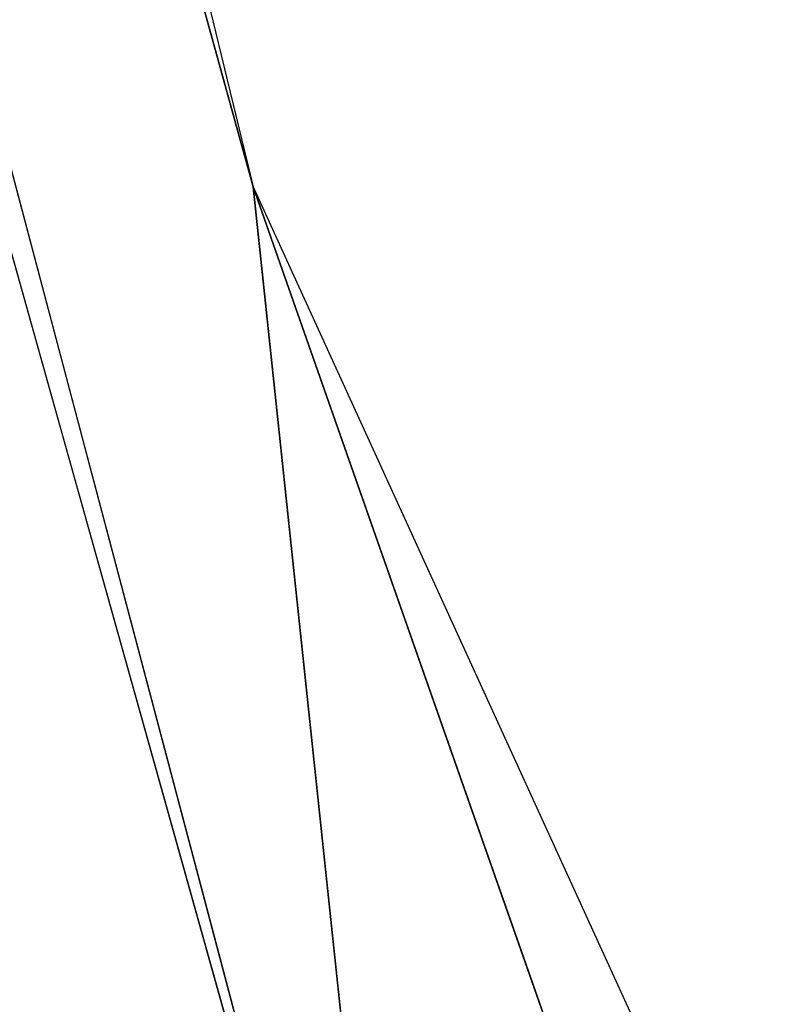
# Model space of a CAD drawing. Header units: millimetres. Extents: x 1 to 201, y 1 to 201.
# Tile 170 of 256: x 36.177 to 36.474, y 78.278 to 78.661. Entities that reach past the tile are written whole.
import ezdxf

# ---------------------------------------------------------------- set-up
doc = ezdxf.new("R2010")
doc.units = ezdxf.units.MM
doc.header["$LTSCALE"] = 25.4
doc.layers.get('0').update_dxf_attribs({"true_color": 0xff5454})

# ---------------------------------------------------------------- blocks, each defined once
blk = doc.blocks.new('MERIDA-LED-9514.STL#1')
at = {"color": 7, "true_color": 0xffffff}
mesh = blk.add_polyface(dxfattribs=at)
corners = [(33.19722, 91.25143, -33), (36.26744, 78.59584, -33), (33.93274, 87.06326, -43)]
mesh.append_faces([[corners[k] for k in face] for face in [(0, 1, 2)]], dxfattribs={"color": 7})
mesh = blk.add_polyface(dxfattribs=at)
corners = [(33.93274, 87.06326, -43), (36.32888, 78.01588, -43.5), (33.80156, 87.036, -43.5)]
mesh.append_faces([[corners[k] for k in face] for face in [(0, 1, 2)]], dxfattribs={"color": 7})
mesh = blk.add_polyface(dxfattribs=at)
corners = [(33.93274, 87.06326, -43), (36.26744, 78.59584, -33), (36.26744, 78.59584, -43)]
mesh.append_faces([[corners[k] for k in face] for face in [(0, 1, 2)]], dxfattribs={"color": 7})
mesh = blk.add_polyface(dxfattribs=at)
corners = [(33.93274, 87.06326, -43), (36.26744, 78.59584, -43), (36.32888, 78.01588, -43.5)]
mesh.append_faces([[corners[k] for k in face] for face in [(0, 1, 2)]], dxfattribs={"color": 7})
mesh = blk.add_polyface(dxfattribs=at)
corners = [(33.80156, 87.036, -43.5), (35.98399, 77.8933, -43.86602), (33.4432, 86.96153, -43.86602), (36.32888, 78.01588, -43.5)]
mesh.append_faces([[corners[k] for k in face] for face in [(0, 1, 2), (1, 0, 3)]], dxfattribs={"vtx0": -1, "color": 7})
mesh = blk.add_polyface(dxfattribs=at)
corners = [(36.26744, 78.59584, -33), (41.67725, 66.75, -33), (36.45512, 78.06075, -43)]
mesh.append_faces([[corners[k] for k in face] for face in [(0, 1, 2)]], dxfattribs={"color": 7})
mesh = blk.add_polyface(dxfattribs=at)
corners = [(36.26744, 78.59584, -33), (36.45512, 78.06075, -43), (36.26744, 78.59584, -43)]
mesh.append_faces([[corners[k] for k in face] for face in [(0, 1, 2)]], dxfattribs={"color": 7})
mesh = blk.add_polyface(dxfattribs=at)
corners = [(36.26744, 78.59584, -43), (36.45512, 78.06075, -43), (36.32888, 78.01588, -43.5)]
mesh.append_faces([[corners[k] for k in face] for face in [(0, 1, 2)]], dxfattribs={"color": 7})
mesh = blk.add_polyface(dxfattribs=at)
corners = [(31.99957, 78.5804, -19), (37.11161, 66.62019, -17), (37.11161, 66.62019, -19), (31.99957, 78.5804, -17)]
mesh.append_faces([[corners[k] for k in face] for face in [(0, 1, 2), (1, 0, 3)]], dxfattribs={"vtx0": -1, "color": 7})

msp = doc.modelspace()

# ---------------------------------------------------------------- block references
at = {"color": 0}
msp.add_blockref('MERIDA-LED-9514.STL#1', (0, 0), dxfattribs=at)

doc.saveas('drawing.dxf')
